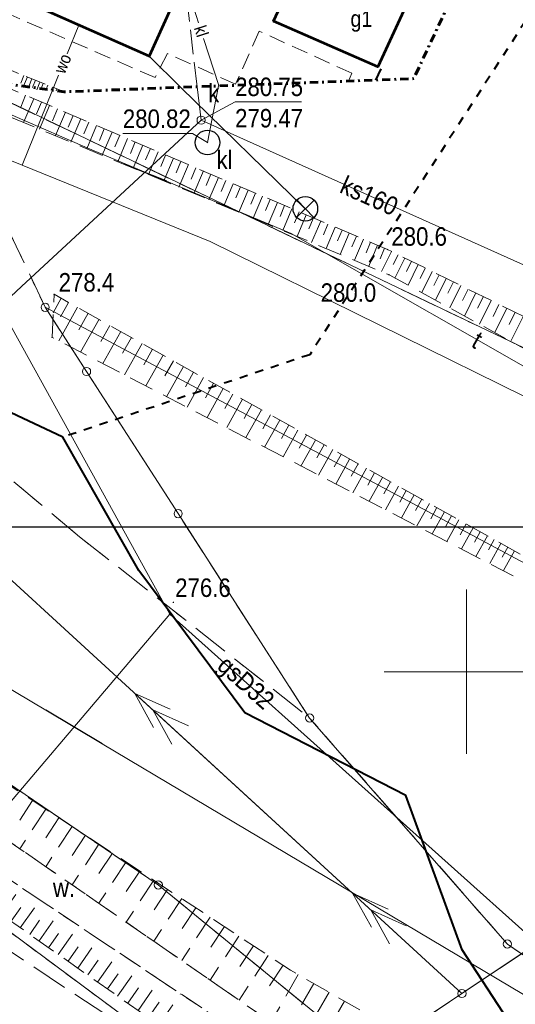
# Model space of a CAD drawing. Header units: metres. Extents: x 8377125 to 8377741, y 5529327 to 5529631.
# Tile 8 of 150: x 8377373 to 8377403, y 5529380 to 5529440. Entities that reach past the tile are written whole.
import ezdxf
from ezdxf.enums import TextEntityAlignment as Align

# ---------------------------------------------------------------- set-up
doc = ezdxf.new("R2010")
doc.units = ezdxf.units.M
doc.header["$MEASUREMENT"] = 0
for name, pattern in [('( Dashdot )', [1.001, 0.5, -0.25, 0.001, -0.25]), ('0.75_0.75', [1.5, 0.75, -0.75]), ('1.5_0.5', [2, 1.5, -0.5]), ('1.5_0.75', [2.25, 1.5, -0.75]), ('2.25_0.75', [3, 2.25, -0.75]), ('219-1000', [0]), ('BUBZ01-500', [1.75, 1.25, -0.5]), ('egkk-1000', [3, 2.25, -0.75]), ('egug-1000', [1.5, 0.75, -0.75]), ('KTCR02-500', [1.5, 1, -0.5]), ('suep_sn_1000', [0]), ('supp_500', [1, 0.5, -0.5])]:
    doc.linetypes.add(name, pattern=pattern)
doc.layers.get('0').update_dxf_attribs({"color": 2})
for name, color, linetype in [('!granica', 2, 'Continuous'), ('000 Inne (niezydentyfikowane)', 7, 'Continuous'), ('obudowa ochronna przewodu', 7, 'Continuous'), ('osadnik  szambo', 7, 'Continuous'), ('osadnik  szambo-Atr17', 7, 'Continuous'), ('rzędna-Atr3', 7, 'Continuous'), ('rów melioracyjny (poligon)', 7, 'Continuous'), ('rów melioracyjny (poligon)-Atr17', 7, 'Continuous'), ('studnia kanalizacyjna', 7, 'Continuous'), ('studnia kanalizacyjna-Atr17', 7, 'Continuous'), ('wylot kanału', 7, 'Continuous')]:
    doc.layers.add(name, color=color, linetype=linetype)
for name, color, linetype, lineweight in [('1 500 A2 Ramka', 2, 'Continuous', 0), ('1 500 A2 Ramka (Construction)', 2, 'Continuous', 0), ('202-punkt graniczny', 7, 'Continuous', 0), ('217-kontur klasyfikacyjny', 7, 'Continuous', 0), ('218-kontur użytku gruntowego', 7, 'Continuous', 0), ('219-działka ewidencyjna', 7, 'Continuous', 0), ('312-budynek ewidencyjny', 7, 'Continuous', 0), ('312-oznaczenie budynku ewidencyjnego-Atr117', 7, 'Continuous', 0), ('BUBZ01', 7, 'Continuous', 0), ('BUBZ01_1', 7, 'Continuous', 0), ('jezdnia', 7, 'Continuous', 0), ('KTCR02', 7, 'Continuous', 0), ('KTOK05_01', 7, 'Continuous', 0), ('pikieta naturalna', 7, 'Continuous', 0), ('pikieta naturalna-Atr2', 7, 'Continuous', 0), ('przewód elektroenergetyczny średniego napięcia', 7, 'Continuous', 0), ('przewód gazowy', 7, 'Continuous', 0), ('przewód gazowy-Atr1', 7, 'Continuous', 0), ('przewód kanalizacyjny', 7, 'Continuous', 0), ('przewód kanalizacyjny - ob. projektowany', 7, 'Continuous', 0), ('przewód kanalizacyjny-Atr1', 7, 'Continuous', 0), ('przewód telekomunikacyjny podziemny', 7, 'Continuous', 0), ('przewód telekomunikacyjny podziemny-Atr1', 7, 'Continuous', 0), ('przewód wodociągowy', 7, 'Continuous', 0), ('przewód wodociągowy-Atr1', 7, 'Continuous', 0), ('Punkt budynku', 7, 'Continuous', 0), ('rzędna', 7, 'Continuous', 0), ('rzędna-Atr2', 7, 'Continuous', 0), ('skarpa nieumocniona', 7, 'Continuous', 0), ('słup przewodów napowietrznych', 7, 'Continuous', 0), ('Wstawianie ramki sekcyjnej z opisem', 7, 'Continuous', 0), ('Zakres', 7, 'Continuous', 0)]:
    doc.layers.add(name, color=color, linetype=linetype, lineweight=lineweight)
doc.styles.get("Standard").update_dxf_attribs({"font": 'Working1250.shx', "width": 0.75})
doc.linetypes.add('KTOK05_01-500', pattern='A,3.75,[13,dgnlstyle-rozp_2015.shx,S=0.002777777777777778,R=0,X=0,Y=0],3.75', length=7.5)

# ---------------------------------------------------------------- blocks, each defined once
blk = doc.blocks.new('PUNKTBUD')
at = {"color": 0}
blk.add_circle((0, 0), 0.04500000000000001, dxfattribs=at)
blk = doc.blocks.new('*U23')
at = {"layer": '1 500 A2 Ramka (Construction)', "color": 2, "linetype": 'Continuous', "lineweight": 30}
blk.add_3dface([(-10.11719955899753, -20.54969160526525), (10.11721456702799, -20.54969160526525), (10.11721456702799, 9.148413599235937), (-10.11719955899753, 9.148413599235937)], dxfattribs=at)
blk = doc.blocks.new('PW01')
at = {"linetype": 'Continuous', "lineweight": 13}
h = blk.add_hatch(color=0, dxfattribs=at)
edge = h.paths.add_edge_path()
edge.add_arc((0, 0), 0.04500000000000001, 0, 360)
blk = doc.blocks.new('US15')
at = {"color": 0, "linetype": 'Continuous', "lineweight": 13}
blk.add_circle((0, 0), 0.25, dxfattribs=at)
blk = doc.blocks.new('SUKM')
at = {"color": 0, "linetype": 'Continuous'}
blk.add_circle((0, 0), 0.75, dxfattribs=at)
blk = doc.blocks.new('SUKE')
at = {"color": 0, "linetype": 'Continuous'}
for p, q in [((0, 0.75), (0, -0.75)), ((-0.75, 0), (0.75, 0))]:
    blk.add_line(p, q, dxfattribs=at)
blk.add_circle((-0.001, -0.001), 0.75, dxfattribs=at)
blk = doc.blocks.new('SUEP2')
at = {"color": 0, "linetype": 'Continuous'}
for p, q in [((7.54, 0), (5.29, 0.75)), ((9.04, 0), (6.79, 0.75)), ((25.54, 0), (23.29, 0.75)), ((27.04, 0), (24.79, 0.75)), ((0, 0), (9.04, 0)), ((7.54, 0), (5.29, -0.75)), ((9.04, 0), (6.79, -0.75)), ((9.04, 0), (27.04, 0)), ((25.54, 0), (23.29, -0.75)), ((27.04, 0), (24.79, -0.75))]:
    blk.add_line(p, q, dxfattribs=at)
blk = doc.blocks.new('202')
at = {"color": 0, "linetype": 'Continuous', "lineweight": 0}
blk.add_circle((0, 0), 0.25, dxfattribs=at)

msp = doc.modelspace()

# ---------------------------------------------------------------- linework, layer by layer
at = {"layer": '!granica', "color": 1, "linetype": 'supp_500', "lineweight": 40}
msp.add_lwpolyline([(8377411.56667145, 5529539.2317729), (8377413.733839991, 5529532.162613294), (8377417.124608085, 5529517.016561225), (8377419.905889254, 5529496.857272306), (8377419.441510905, 5529491.901760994), (8377419.908353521, 5529490.093241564), (8377419.395950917, 5529488.665834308), (8377419.469668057, 5529486.883749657), (8377417.466079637, 5529476.91730603), (8377411.837442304, 5529460.543495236), (8377405.771539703, 5529442.961168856), (8377390.459091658, 5529419.293599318), (8377375.40689533, 5529414.27323761)], dxfattribs=at)
at = {"layer": '!granica', "color": 1, "lineweight": 40}
msp.add_lwpolyline([(8377406.44771175, 5529376.49892046), (8377402.52568115, 5529378.79909637), (8377399.75376242, 5529383.06003136), (8377396.30672159, 5529392.46043193), (8377386.51198007, 5529397.49357659), (8377380.04418346, 5529406.15798337), (8377375.40689533, 5529414.27323761), (8377366.98655634, 5529418.2393393), (8377354.17299702, 5529426.41561049), (8377351.36621736, 5529428.06306812), (8377347.09503092, 5529427.08679693), (8377343.18994617, 5529425.5613732), (8377334.7696072, 5529435.56815286), (8377332.93909871, 5529437.52069523), (8377325.25096312, 5529447.64950879)], dxfattribs=at)
at = {"layer": '000 Inne (niezydentyfikowane)', "color": 7, "linetype": 'Continuous', "lineweight": 13}
for p, q in [((8377373.15, 5529435.09), (8377372.85, 5529434.36)), ((8377373.64, 5529434.88), (8377373.02, 5529433.43)), ((8377374.12, 5529434.67), (8377373.82, 5529433.95)), ((8377374.61, 5529434.47), (8377373.99, 5529433.03)), ((8377375.09, 5529434.26), (8377374.78, 5529433.54)), ((8377375.57, 5529434.06), (8377374.96, 5529432.63)), ((8377376.04, 5529433.86), (8377375.74, 5529433.14)), ((8377376.52, 5529433.65), (8377375.91, 5529432.23)), ((8377377, 5529433.45), (8377376.69, 5529432.74)), ((8377377.47, 5529433.25), (8377376.87, 5529431.83)), ((8377377.94, 5529433.05), (8377377.64, 5529432.34)), ((8377378.42, 5529432.85), (8377377.82, 5529431.44)), ((8377378.89, 5529432.65), (8377378.59, 5529431.94)), ((8377379.36, 5529432.45), (8377378.76, 5529431.04)), ((8377379.82, 5529432.25), (8377379.53, 5529431.55)), ((8377380.29, 5529432.05), (8377379.7, 5529430.65)), ((8377380.76, 5529431.85), (8377380.46, 5529431.15)), ((8377381.22, 5529431.65), (8377380.63, 5529430.26)), ((8377381.68, 5529431.45), (8377381.39, 5529430.76)), ((8377382.15, 5529431.26), (8377381.56, 5529429.88)), ((8377382.61, 5529431.06), (8377382.31, 5529430.37)), ((8377383.07, 5529430.87), (8377382.48, 5529429.49)), ((8377383.52, 5529430.67), (8377383.23, 5529429.99)), ((8377383.98, 5529430.48), (8377383.4, 5529429.11)), ((8377384.44, 5529430.28), (8377384.15, 5529429.6)), ((8377384.89, 5529430.09), (8377384.31, 5529428.73)), ((8377385.35, 5529429.9), (8377385.06, 5529429.22)), ((8377385.8, 5529429.7), (8377385.22, 5529428.35)), ((8377386.25, 5529429.51), (8377385.96, 5529428.84)), ((8377386.7, 5529429.32), (8377386.13, 5529427.98)), ((8377387.15, 5529429.13), (8377386.86, 5529428.46)), ((8377387.59, 5529428.94), (8377387.02, 5529427.6)), ((8377388.04, 5529428.75), (8377387.76, 5529428.08)), ((8377388.49, 5529428.56), (8377387.92, 5529427.23)), ((8377388.93, 5529428.37), (8377388.65, 5529427.71)), ((8377389.37, 5529428.18), (8377388.81, 5529426.86)), ((8377389.81, 5529427.99), (8377389.53, 5529427.33)), ((8377390.25, 5529427.81), (8377389.69, 5529426.49)), ((8377390.69, 5529427.62), (8377390.41, 5529426.96)), ((8377391.13, 5529427.43), (8377390.57, 5529426.12)), ((8377391.57, 5529427.25), (8377391.29, 5529426.59)), ((8377392, 5529427.06), (8377391.45, 5529425.76)), ((8377392.44, 5529426.88), (8377392.16, 5529426.23)), ((8377392.87, 5529426.69), (8377392.32, 5529425.4)), ((8377393.3, 5529426.51), (8377393.03, 5529425.86)), ((8377393.73, 5529426.32), (8377393.18, 5529425.04)), ((8377394.16, 5529426.14), (8377393.89, 5529425.5)), ((8377394.59, 5529425.96), (8377394.05, 5529424.68)), ((8377395.02, 5529425.78), (8377394.75, 5529425.14)), ((8377395.44, 5529425.58), (8377394.83, 5529424.35)), ((8377395.85, 5529425.38), (8377395.55, 5529424.78)), ((8377396.26, 5529425.18), (8377395.65, 5529423.96)), ((8377396.66, 5529424.98), (8377396.36, 5529424.36)), ((8377397.07, 5529424.78), (8377396.45, 5529423.52)), ((8377397.49, 5529424.57), (8377397.18, 5529423.94)), ((8377397.91, 5529424.37), (8377397.28, 5529423.08)), ((8377398.34, 5529424.16), (8377398.02, 5529423.5)), ((8377398.77, 5529423.94), (8377398.12, 5529422.62)), ((8377399.21, 5529423.73), (8377398.88, 5529423.05)), ((8377399.66, 5529423.51), (8377398.99, 5529422.14)), ((8377400.11, 5529423.28), (8377399.77, 5529422.59)), ((8377400.57, 5529423.06), (8377399.88, 5529421.65)), ((8377401.04, 5529422.83), (8377400.69, 5529422.12)), ((8377375.32, 5529422.73), (8377374.83, 5529421.85)), ((8377376.3, 5529422.18), (8377375.17, 5529420.14)), ((8377375.75, 5529422.48), (8377375.27, 5529421.61)), ((8377401.51, 5529422.6), (8377400.8, 5529421.15)), ((8377401.99, 5529422.36), (8377401.63, 5529421.63)), ((8377376.95, 5529421.82), (8377376.39, 5529420.81)), ((8377402.47, 5529422.12), (8377401.74, 5529420.64)), ((8377402.97, 5529421.88), (8377402.6, 5529421.13)), ((8377403.46, 5529421.63), (8377402.71, 5529420.11)), ((8377377.62, 5529421.45), (8377376.5, 5529419.45)), ((8377378.28, 5529421.08), (8377377.73, 5529420.09)), ((8377378.94, 5529420.71), (8377377.85, 5529418.75)), ((8377379.6, 5529420.34), (8377379.06, 5529419.38)), ((8377380.24, 5529419.98), (8377379.18, 5529418.07)), ((8377380.88, 5529419.63), (8377380.36, 5529418.68)), ((8377381.52, 5529419.27), (8377380.47, 5529417.4)), ((8377382.15, 5529418.92), (8377381.63, 5529418)), ((8377382.77, 5529418.58), (8377381.74, 5529416.74)), ((8377383.38, 5529418.24), (8377382.88, 5529417.33)), ((8377383.99, 5529417.9), (8377382.99, 5529416.1)), ((8377384.59, 5529417.56), (8377384.1, 5529416.67)), ((8377385.19, 5529417.23), (8377384.21, 5529415.47)), ((8377385.77, 5529416.9), (8377385.29, 5529416.03)), ((8377386.36, 5529416.58), (8377385.4, 5529414.86)), ((8377386.93, 5529416.26), (8377386.46, 5529415.41)), ((8377387.51, 5529415.94), (8377386.57, 5529414.25)), ((8377388.07, 5529415.63), (8377387.6, 5529414.79)), ((8377388.63, 5529415.32), (8377387.71, 5529413.66)), ((8377389.18, 5529415.01), (8377388.73, 5529414.19)), ((8377389.73, 5529414.7), (8377388.83, 5529413.08)), ((8377390.27, 5529414.4), (8377389.82, 5529413.6)), ((8377390.81, 5529414.1), (8377389.92, 5529412.52)), ((8377391.34, 5529413.81), (8377390.9, 5529413.02)), ((8377391.86, 5529413.52), (8377391, 5529411.96)), ((8377392.38, 5529413.23), (8377391.95, 5529412.46)), ((8377392.89, 5529412.94), (8377392.05, 5529411.42)), ((8377393.4, 5529412.66), (8377392.98, 5529411.91)), ((8377393.91, 5529412.38), (8377393.08, 5529410.89)), ((8377394.4, 5529412.1), (8377393.99, 5529411.36)), ((8377394.9, 5529411.83), (8377394.08, 5529410.37)), ((8377395.38, 5529411.56), (8377394.98, 5529410.83)), ((8377395.87, 5529411.29), (8377395.07, 5529409.86)), ((8377396.34, 5529411.02), (8377395.95, 5529410.31)), ((8377396.82, 5529410.76), (8377396.04, 5529409.36)), ((8377397.28, 5529410.5), (8377396.9, 5529409.81)), ((8377397.75, 5529410.24), (8377396.98, 5529408.87)), ((8377398.2, 5529409.99), (8377397.83, 5529409.31)), ((8377398.66, 5529409.73), (8377397.91, 5529408.39)), ((8377399.1, 5529409.48), (8377398.74, 5529408.82)), ((8377399.55, 5529409.24), (8377398.82, 5529407.93)), ((8377399.99, 5529408.99), (8377399.63, 5529408.34)), ((8377400.42, 5529408.75), (8377399.71, 5529407.47)), ((8377400.85, 5529408.51), (8377400.5, 5529407.88)), ((8377401.28, 5529408.27), (8377400.58, 5529407.02)), ((8377401.7, 5529408.04), (8377401.35, 5529407.42)), ((8377402.11, 5529407.81), (8377401.43, 5529406.58)), ((8377402.52, 5529407.58), (8377402.19, 5529406.97)), ((8377402.93, 5529407.35), (8377402.26, 5529406.15))]:
    msp.add_line(p, q, dxfattribs=at)
at = {"layer": '217-kontur klasyfikacyjny', "color": 3, "linetype": 'egkk-1000', "lineweight": 18, "flags": 128}
for points in [[(8377374.34, 5529422.18), (8377367.599379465, 5529436.370780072)], [(8377368.978322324, 5529436.183890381), (8377423.43, 5529410.2)], [(8377376.86, 5529418.27), (8377374.34, 5529422.18)], [(8377382.44, 5529409.62), (8377376.86, 5529418.27)], [(8377367.83, 5529415.4), (8377376.44, 5529408.21)], [(8377390.45, 5529397.18), (8377382.44, 5529409.62)], [(8377376.44, 5529408.21), (8377390.45, 5529397.18)], [(8377361.2, 5529400.59), (8377381.23, 5529387.02)], [(8377390.45, 5529397.18), (8377402.5, 5529383.42)], [(8377381.23, 5529387.02), (8377393.75, 5529376.8)], [(8377402.5, 5529383.42), (8377407.65, 5529379.89)]]:
    msp.add_lwpolyline(points, dxfattribs=at)
at = {"layer": '218-kontur użytku gruntowego', "color": 3, "linetype": 'egug-1000', "lineweight": 18, "flags": 128}
for points in [[(8377374.34, 5529422.18), (8377367.599379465, 5529436.370780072)], [(8377368.978322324, 5529436.183890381), (8377423.43, 5529410.2)], [(8377376.86, 5529418.27), (8377374.34, 5529422.18)], [(8377382.44, 5529409.62), (8377376.86, 5529418.27)], [(8377367.83, 5529415.4), (8377376.44, 5529408.21)], [(8377390.45, 5529397.18), (8377382.44, 5529409.62)], [(8377376.44, 5529408.21), (8377390.45, 5529397.18)], [(8377361.2, 5529400.59), (8377381.23, 5529387.02)], [(8377390.45, 5529397.18), (8377402.5, 5529383.42)], [(8377383.44, 5529375.82), (8377367.32, 5529387.77)], [(8377381.23, 5529387.02), (8377393.75, 5529376.8)], [(8377402.5, 5529383.42), (8377407.65, 5529379.89)]]:
    msp.add_lwpolyline(points, dxfattribs=at)
at = {"layer": '219-działka ewidencyjna', "color": 7, "linetype": '219-1000', "lineweight": 18, "flags": 128}
for points in [[(8377423.43, 5529410.2), (8377368.978322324, 5529436.183890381)], [(8377418.84, 5529398.44), (8377374.34, 5529422.18)], [(8377376.86, 5529418.27), (8377374.34, 5529422.18)], [(8377382.44, 5529409.62), (8377376.86, 5529418.27)], [(8377390.45, 5529397.18), (8377382.44, 5529409.62)], [(8377381.23, 5529387.02), (8377361.2, 5529400.59)], [(8377402.5, 5529383.42), (8377390.45, 5529397.18)], [(8377383.44, 5529375.82), (8377367.32, 5529387.77)], [(8377393.75, 5529376.8), (8377381.23, 5529387.02)], [(8377407.65, 5529379.89), (8377402.5, 5529383.42)]]:
    msp.add_lwpolyline(points, dxfattribs=at)
at = {"layer": '312-budynek ewidencyjny', "color": 7, "linetype": 'Continuous', "lineweight": 53, "flags": 128}
for points in [[(8377384.560000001, 5529446.06), (8377380.670000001, 5529437.46)], [(8377388.260000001, 5529439.59), (8377390.58, 5529444.63)], [(8377380.670000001, 5529437.46), (8377369.310000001, 5529442.49)], [(8377396.930000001, 5529441.86), (8377394.61, 5529436.82)], [(8377394.61, 5529436.82), (8377388.260000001, 5529439.59)]]:
    msp.add_lwpolyline(points, dxfattribs=at)
at = {"layer": 'BUBZ01', "color": 7, "linetype": 'BUBZ01-500', "lineweight": 13, "extrusion": (-0.1220378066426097, -0.1947006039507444, 0.9732412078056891), "elevation": -2098667.998901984, "flags": 128}
msp.add_lwpolyline([(4161605.79941153, 8889972.131517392), (4161607.08204018, 8889973.330459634), (4161612.957185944, 8889974.383201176)], dxfattribs=at)
at = {"layer": 'BUBZ01_1', "color": 7, "linetype": 'Continuous', "lineweight": 13}
for p, q in [((8377372.85378064, 5529435.814062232, 280.1929404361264), (8377373.046558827, 5529436.286757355, 280.3186544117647)), ((8377373.023573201, 5529435.635632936, 280.176802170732), (8377373.254529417, 5529436.201941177, 280.3277647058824)), ((8377373.337165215, 5529435.611547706, 280.212283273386), (8377373.531823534, 5529436.088852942, 280.339911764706)), ((8377373.559904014, 5529435.562943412, 280.2308074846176), (8377373.739794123, 5529436.004036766, 280.3490220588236)), ((8377373.820549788, 5529435.40903318, 280.2316261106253), (8377374.01708824, 5529435.890948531, 280.3611691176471)), ((8377374.096234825, 5529435.490253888, 280.2851796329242), (8377374.225058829, 5529435.806132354, 280.3702794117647)), ((8377374.402709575, 5529435.448717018, 280.3164101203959), (8377374.502352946, 5529435.693044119, 280.3824264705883)), ((8377374.709184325, 5529435.407180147, 280.3477551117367), (8377374.779647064, 5529435.579955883, 280.3945735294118)), ((8377375.015659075, 5529435.365643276, 280.3792127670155), (8377375.056941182, 5529435.466867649, 280.4067205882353)), ((8377375.322133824, 5529435.324106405, 280.4107812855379), (8377375.3342353, 5529435.353779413, 280.4188676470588))]:
    msp.add_line(p, q, dxfattribs=at)
at = {"layer": 'jezdnia', "color": 7, "linetype": '2.25_0.75', "lineweight": 18, "flags": 128}
msp.add_lwpolyline([(8377281.146, 5529485.414), (8377287.84, 5529474.21), (8377293.17, 5529465.59), (8377300.13, 5529453.65), (8377302.36, 5529450.7), (8377313.76, 5529432.26), (8377317.47, 5529428.58), (8377324.72, 5529419.77), (8377334.2, 5529410.46), (8377344.61, 5529401.57), (8377357.36, 5529393.01), (8377365.4, 5529387.49), (8377379.62, 5529378.07), (8377387.9, 5529373.05), (8377397.57, 5529367.7), (8377407.8, 5529362.76), (8377428.12, 5529355.03), (8377439.38, 5529351.86), (8377468.09, 5529347.18), (8377486.05, 5529344.84), (8377487.563, 5529344.566)], dxfattribs=at)
at = {"layer": 'KTCR02', "color": 7, "linetype": 'KTCR02-500', "lineweight": 13}
msp.add_polyline3d([(8377392.818917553, 5529435.950475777, 280.941684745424), (8377393.029, 5529436.427, 280.945), (8377387.381, 5529438.986, 280.709), (8377385.934, 5529435.767, 280.7200000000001), (8377381.787, 5529437.622000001, 280.73), (8377381.043251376, 5529436.158887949, 280.6979944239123), (8377368.674000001, 5529441.531000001, 280.385), (8377369.081, 5529442.42, 280.391)], dxfattribs=at)
at = {"layer": 'KTOK05_01', "color": 7, "linetype": 'KTOK05_01-500', "lineweight": 40}
msp.add_line((8377394.799000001, 5529436.694, 281.296), (8377394.473589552, 5529436.012623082, 281.2521361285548), dxfattribs=at)
at = {"layer": 'obudowa ochronna przewodu', "color": 7, "linetype": 'Continuous', "lineweight": 25, "flags": 128}
for points in [[(8377381.75, 5529429.85), (8377379.13, 5529430.89)], [(8377369.96, 5529420.71), (8377372.89, 5529423.45)], [(8377377.81, 5529395.61), (8377374.37, 5529397.66)]]:
    msp.add_lwpolyline(points, dxfattribs=at)
at = {"layer": 'przewód elektroenergetyczny średniego napięcia', "color": 1, "linetype": 'suep_sn_1000', "lineweight": 18, "flags": 128}
for points in [[(8377324.63, 5529449.25), (8377399.73, 5529380.41)], [(8377399.73, 5529380.41), (8377482.42, 5529435.54)], [(8377399.73, 5529380.41), (8377373.72, 5529363.02)]]:
    msp.add_lwpolyline(points, dxfattribs=at)
at = {"layer": 'przewód gazowy', "color": 40, "linetype": 'Continuous', "lineweight": 18}
msp.add_lwpolyline([(8377363.946289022, 5529436.865887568), (8377368.85, 5529427.14), (8377381.93, 5529403.5), (8377368.17, 5529387.31), (8377358.01, 5529376.53), (8377340.05, 5529368.4), (8377322.27, 5529364.42), (8377309.89, 5529364.81), (8377296.54, 5529365.5), (8377284.11, 5529366.36), (8377284.09, 5529354.43), (8377277.478, 5529354.194)], dxfattribs=at)
at = {"layer": 'przewód gazowy', "color": 40, "linetype": 'Continuous', "lineweight": 18, "flags": 128}
msp.add_lwpolyline([(8377381.93, 5529403.5), (8377408.05, 5529380.12), (8377423.6, 5529371.6), (8377439.84, 5529367.08)], dxfattribs=at)
at = {"layer": 'przewód kanalizacyjny', "color": 34, "linetype": 'Continuous', "lineweight": 18, "flags": 128}
for points in [[(8377488.207, 5529355.183), (8377476.75, 5529357), (8377449.33, 5529362.14), (8377419.53, 5529370.81), (8377377.81, 5529395.61), (8377374.37, 5529397.66), (8377356.52, 5529408.27), (8377328.08, 5529441.98), (8377308.64, 5529469.19), (8377307.85, 5529471.19), (8377306.2, 5529475.39), (8377297.63, 5529497.2), (8377294.8, 5529503.81), (8377290.74, 5529507.88), (8377282.018, 5529516.632)], [(8377390.19, 5529428.18), (8377382.611842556, 5529435.567111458)], [(8377384.23, 5529432.21), (8377384.904754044, 5529435.653230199)], [(8377356.52, 5529408.27), (8377369.96, 5529420.71), (8377372.89, 5529423.45), (8377383.84, 5529433.57), (8377404.48, 5529424.31)]]:
    msp.add_lwpolyline(points, dxfattribs=at)
at = {"layer": 'przewód kanalizacyjny', "color": 34, "linetype": 'Continuous', "lineweight": 13, "flags": 128}
for points in [[(8377383.689775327, 5529439.486633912), (8377382.82, 5529442.2)], [(8377384.904754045, 5529435.653230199), (8377384.91, 5529435.680000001), (8377383.993061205, 5529438.540498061)], [(8377382.611842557, 5529435.567111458), (8377380.670000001, 5529437.46)]]:
    msp.add_lwpolyline(points, dxfattribs=at)
at = {"layer": 'przewód kanalizacyjny - ob. projektowany', "color": 34, "linetype": '1.5_0.5', "lineweight": 13, "flags": 128}
msp.add_lwpolyline([(8377383.600125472, 5529435.604230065), (8377382.82, 5529442.220000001)], dxfattribs=at)
at = {"layer": 'przewód kanalizacyjny - ob. projektowany', "color": 34, "linetype": '2.25_0.75', "lineweight": 18, "flags": 128}
msp.add_lwpolyline([(8377383.84, 5529433.57), (8377383.600125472, 5529435.604230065)], dxfattribs=at)
at = {"layer": 'przewód telekomunikacyjny podziemny', "color": 30, "linetype": 'Continuous', "lineweight": 18, "flags": 128}
msp.add_lwpolyline([(8377423.32, 5529407.28), (8377389.33, 5529426.68), (8377376.94, 5529431.87), (8377368.35, 5529435.61), (8377366.65, 5529435.72), (8377363.39, 5529435.75), (8377359.719805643, 5529437.43870766)], dxfattribs=at)
at = {"layer": 'przewód wodociągowy', "color": 5, "linetype": 'Continuous', "lineweight": 13, "flags": 128}
for points in [[(8377375.668995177, 5529437.602066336), (8377376.380000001, 5529439.36)], [(8377374.777517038, 5529435.397918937), (8377375.143706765, 5529436.303309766)]]:
    msp.add_lwpolyline(points, dxfattribs=at)
at = {"layer": 'przewód wodociągowy', "color": 5, "linetype": 'Continuous', "lineweight": 18, "flags": 128}
for points in [[(8377278.943, 5529406.588), (8377290.45, 5529410.6), (8377304.88, 5529418.07), (8377337.66, 5529436.72), (8377346.31, 5529438.04), (8377354.94, 5529437.23), (8377360.79, 5529435.74), (8377372.93, 5529430.83), (8377384.4, 5529426.19), (8377404.99, 5529416.04), (8377418.72, 5529408.97), (8377427.55, 5529403.33), (8377434.34, 5529399.2), (8377442.87, 5529395.8), (8377454.68, 5529392.68), (8377467.02, 5529390.35), (8377480.32, 5529388.96), (8377488.46, 5529388.49), (8377490.214, 5529388.275)], [(8377372.93, 5529430.83), (8377374.777517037, 5529435.397918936)]]:
    msp.add_lwpolyline(points, dxfattribs=at)
at = {"layer": 'rzędna-Atr2', "color": 7, "flags": 128}
for points in [[(8377383.84, 5529433.57), (8377385.91, 5529434.69), (8377389.948, 5529434.69)], [(8377384.23, 5529432.21), (8377383.32, 5529432.75), (8377379.071, 5529432.75)]]:
    msp.add_lwpolyline(points, dxfattribs=at)
at = {"layer": 'rów melioracyjny (poligon)', "color": 7, "linetype": '0.75_0.75', "lineweight": 18, "flags": 128}
msp.add_lwpolyline([(8377300.17, 5529469.6), (8377306.25, 5529456.14), (8377315.54, 5529440.63), (8377329.48, 5529421.72), (8377336.72, 5529414.78), (8377347.68, 5529406.53), (8377387.53, 5529379.06), (8377399.45, 5529372.53), (8377399.78, 5529372.34), (8377398.9, 5529370.79), (8377386.45, 5529377.82), (8377347.32, 5529403.91), (8377335.46, 5529412.81), (8377328.06, 5529420.39), (8377313.88, 5529440.34), (8377304.94, 5529455.15), (8377297.85, 5529468.92)], close=True, dxfattribs=at)
at = {"layer": 'skarpa nieumocniona', "color": 7, "linetype": '1.5_0.75', "lineweight": 18, "flags": 128}
for points in [[(8377301.96, 5529470.13), (8377308.38, 5529457.48), (8377316.87, 5529441.87), (8377330.36, 5529423.18), (8377337.9, 5529416.06), (8377349.31, 5529408.1), (8377389.29, 5529381.83), (8377401.27, 5529374.98), (8377399.78, 5529372.34), (8377399.45, 5529372.53), (8377387.53, 5529379.06), (8377347.68, 5529406.53), (8377336.72, 5529414.78), (8377329.48, 5529421.72), (8377315.54, 5529440.63), (8377306.25, 5529456.14), (8377300.17, 5529469.6)], [(8377397.81, 5529368.85), (8377384.92, 5529375.93), (8377346.62, 5529402.79), (8377334.58, 5529411.64), (8377326.73, 5529419.36), (8377311.96, 5529439.27), (8377303.01, 5529454.01), (8377296.22, 5529468.44), (8377297.85, 5529468.92), (8377304.94, 5529455.15), (8377313.88, 5529440.34), (8377328.06, 5529420.39), (8377335.46, 5529412.81), (8377347.32, 5529403.91), (8377386.45, 5529377.82), (8377398.9, 5529370.79)], [(8377406.08, 5529405.6), (8377425.06, 5529394.82), (8377434.82, 5529390.25), (8377453.21, 5529385.07), (8377477.6, 5529381.81), (8377489.8, 5529381.51), (8377489.7, 5529379.8), (8377476.52, 5529380.68), (8377452.9, 5529383.96), (8377434.64, 5529388.99), (8377424.4, 5529393.58), (8377405.41, 5529404.52), (8377374.76, 5529420.35), (8377374.88, 5529422.97)]]:
    msp.add_lwpolyline(points, close=True, dxfattribs=at)
for points in [[(8377371.321641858, 5529435.866297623), (8377395.2, 5529425.7), (8377407.07, 5529419.86), (8377423.88, 5529409.83), (8377442.3, 5529399.69), (8377464.92, 5529394.31), (8377490.47, 5529392.55), (8377490.36, 5529390.74), (8377480.08, 5529391.09), (8377457.1, 5529393.98), (8377440.13, 5529399), (8377426.64, 5529405.48), (8377411.89, 5529415.1), (8377395.29, 5529424.16), (8377368.46, 5529435.33), (8377368.392972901, 5529436.263223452)], [(8377373.57, 5529392.16), (8377372.79, 5529390.96)], [(8377374.37, 5529391.63), (8377372.79, 5529389.22)], [(8377375.17, 5529391.11), (8377374.37, 5529389.89)], [(8377375.98, 5529390.58), (8377374.37, 5529388.13)], [(8377376.79, 5529390.04), (8377375.98, 5529388.81)], [(8377377.61, 5529389.5), (8377375.98, 5529387.02)], [(8377378.44, 5529388.96), (8377377.61, 5529387.71)], [(8377379.27, 5529388.42), (8377377.61, 5529385.9)], [(8377380.11, 5529387.86), (8377379.27, 5529386.6)], [(8377371.69, 5529385.21), (8377372.87, 5529386.88)], [(8377380.95, 5529387.31), (8377379.27, 5529384.75)], [(8377381.8, 5529386.75), (8377380.95, 5529385.46)], [(8377372.26, 5529384.81), (8377372.85, 5529385.65)], [(8377372.82, 5529384.41), (8377374.02, 5529386.11)], [(8377382.66, 5529386.19), (8377380.95, 5529383.6)], [(8377383.52, 5529385.62), (8377382.66, 5529384.32)], [(8377373.97, 5529383.61), (8377375.18, 5529385.33)], [(8377384.39, 5529385.05), (8377382.66, 5529382.42)], [(8377373.4, 5529384.01), (8377374, 5529384.87)], [(8377375.14, 5529382.79), (8377376.37, 5529384.54)], [(8377385.26, 5529384.48), (8377384.39, 5529383.15)], [(8377374.55, 5529383.2), (8377375.16, 5529384.07)], [(8377386.14, 5529383.9), (8377384.39, 5529381.23)], [(8377375.73, 5529382.37), (8377376.35, 5529383.26)], [(8377376.33, 5529381.96), (8377377.57, 5529383.74)], [(8377387.03, 5529383.31), (8377386.15, 5529381.97)], [(8377377.53, 5529381.11), (8377378.8, 5529382.92)], [(8377387.93, 5529382.73), (8377386.15, 5529380.01)], [(8377376.93, 5529381.54), (8377377.56, 5529382.43)], [(8377378.75, 5529380.25), (8377380.04, 5529382.09)], [(8377388.83, 5529382.13), (8377387.93, 5529380.77)], [(8377378.14, 5529380.69), (8377378.78, 5529381.6)], [(8377389.75, 5529381.56), (8377388.13, 5529378.73)], [(8377380, 5529379.38), (8377381.31, 5529381.25)], [(8377390.7, 5529381.02), (8377389.89, 5529379.62)], [(8377379.37, 5529379.82), (8377380.02, 5529380.75)], [(8377381.26, 5529378.5), (8377382.59, 5529380.39)], [(8377391.64, 5529380.49), (8377390.04, 5529377.69)], [(8377380.63, 5529378.94), (8377381.29, 5529379.88)], [(8377392.58, 5529379.95), (8377391.78, 5529378.56)]]:
    msp.add_lwpolyline(points, dxfattribs=at)
at = {"layer": 'Wstawianie ramki sekcyjnej z opisem', "color": 7, "linetype": 'Continuous', "lineweight": 13, "flags": 128}
for points in [[(8377400, 5529395), (8377400, 5529405)], [(8377395, 5529400), (8377405, 5529400)]]:
    msp.add_lwpolyline(points, dxfattribs=at)
at = {"layer": 'Zakres', "color": 6, "linetype": '( Dashdot )', "lineweight": 30, "flags": 128}
msp.add_lwpolyline([(8377414.4, 5529558.8), (8377394.300000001, 5529564.5), (8377346.87, 5529583.91), (8377326.07, 5529562.66), (8377310.46, 5529538.560000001), (8377343.66, 5529517.57), (8377333.090000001, 5529491.890000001), (8377329.300000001, 5529460.2), (8377330.800000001, 5529443.4), (8377348.2, 5529439), (8377375.5, 5529435.3), (8377396.800000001, 5529436.100000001), (8377403.2, 5529449.8), (8377410.9, 5529467.2), (8377414.600000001, 5529472.3), (8377421.300000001, 5529475), (8377476.800000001, 5529477.8), (8377486.800000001, 5529489.100000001), (8377494.300000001, 5529516.600000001), (8377447.04, 5529546.180000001), (8377414.4, 5529558.8)], close=True, dxfattribs=at)
at = {"layer": 'Zakres', "color": 6, "linetype": '( Dashdot )', "lineweight": 60, "flags": 128}
msp.add_lwpolyline([(8377414.4, 5529558.8), (8377394.300000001, 5529564.5), (8377346.87, 5529583.91), (8377326.07, 5529562.66), (8377310.46, 5529538.560000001), (8377343.66, 5529517.57), (8377333.090000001, 5529491.890000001), (8377329.300000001, 5529460.2), (8377330.800000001, 5529443.4), (8377348.2, 5529439), (8377375.5, 5529435.3), (8377396.800000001, 5529436.100000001), (8377403.2, 5529449.8), (8377410.9, 5529467.2), (8377414.600000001, 5529472.3), (8377421.300000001, 5529475), (8377476.800000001, 5529477.8), (8377486.800000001, 5529489.100000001), (8377494.300000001, 5529516.600000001), (8377447.04, 5529546.180000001), (8377414.4, 5529558.8)], close=True, dxfattribs=at)

# ---------------------------------------------------------------- block references
at = {"layer": '1 500 A2 Ramka', "color": 2, "linetype": 'Continuous', "lineweight": 30, "xscale": 10, "yscale": 10, "zscale": 10, "rotation": 90}
msp.add_blockref('*U23', (8377301.831868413, 5529509.981696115), dxfattribs=at)
at = {"layer": '202-punkt graniczny', "color": 7, "linetype": 'Continuous', "lineweight": 18}
for p in [(8377374.34, 5529422.18), (8377376.86, 5529418.27), (8377382.44, 5529409.62), (8377390.45, 5529397.18), (8377381.23, 5529387.02), (8377402.5, 5529383.42)]:
    msp.add_blockref('202', p, dxfattribs=at)
at = {"layer": 'osadnik  szambo', "color": 34, "linetype": 'Continuous', "lineweight": 18}
msp.add_blockref('SUKM', (8377384.23, 5529432.21), dxfattribs=at)
at = {"layer": 'pikieta naturalna', "color": 7, "linetype": 'Continuous', "lineweight": 13}
for p in [(8377395.2, 5529425.7), (8377395.29, 5529424.16), (8377374.88, 5529422.97), (8377374.76, 5529420.35), (8377382.15, 5529404.22)]:
    msp.add_blockref('PW01', p, dxfattribs=at)
at = {"layer": 'przewód elektroenergetyczny średniego napięcia', "color": 1, "linetype": 'Continuous', "lineweight": 18}
for rotation in [137.49, 33.69199999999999, 213.766]:
    msp.add_blockref('SUEP2', (8377399.73, 5529380.41), dxfattribs=dict(at, rotation=rotation))
at = {"layer": 'Punkt budynku', "color": 5, "linetype": 'Continuous', "lineweight": 13}
for p in [(8377388.260000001, 5529439.59), (8377380.670000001, 5529437.46), (8377394.61, 5529436.82)]:
    msp.add_blockref('PUNKTBUD', p, dxfattribs=at)
at = {"layer": 'rzędna', "color": 34, "linetype": 'Continuous', "lineweight": 18}
for p in [(8377383.84, 5529433.57), (8377384.23, 5529432.21)]:
    msp.add_blockref('PW01', p, dxfattribs=at)
at = {"layer": 'studnia kanalizacyjna', "color": 34, "linetype": 'Continuous', "lineweight": 18}
msp.add_blockref('US15', (8377383.84, 5529433.57), dxfattribs=at)
at = {"layer": 'słup przewodów napowietrznych', "color": 7, "linetype": 'Continuous', "lineweight": 18}
msp.add_blockref('US15', (8377399.73, 5529380.41), dxfattribs=at)
at = {"layer": 'wylot kanału', "color": 34, "linetype": 'Continuous', "lineweight": 18, "rotation": 134.606}
msp.add_blockref('SUKE', (8377390.19, 5529428.18), dxfattribs=at)

# ---------------------------------------------------------------- texts
at = {"layer": '312-oznaczenie budynku ewidencyjnego-Atr117', "color": 7, "width": 0.9}
msp.add_text('g1', height=1, dxfattribs=at).set_placement((8377392.94, 5529439.25))
at = {"layer": 'osadnik  szambo-Atr17', "color": 34, "width": 0.8999999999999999}
msp.add_text('kl', height=1.125, dxfattribs=at).set_placement((8377384.78, 5529431.72), align=Align.TOP_LEFT)
at = {"layer": 'pikieta naturalna-Atr2', "color": 7, "width": 0.8999999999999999}
for s, p in [('280.6', (8377395.43, 5529425.93)), ('278.4', (8377375.16, 5529423.14)), ('276.6', (8377382.26, 5529404.55))]:
    msp.add_text(s, height=1.125, dxfattribs=at).set_placement(p)
msp.add_text('280.0', height=1.125, dxfattribs=at).set_placement((8377394.51, 5529423.64), align=Align.TOP_RIGHT)
at = {"layer": 'przewód gazowy-Atr1', "color": 40, "width": 0.8999999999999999}
msp.add_text('gsD32', height=1.125, rotation=318.1680000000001, dxfattribs=at).set_placement((8377385.12, 5529400.65), align=Align.MIDDLE_LEFT)
at = {"layer": 'przewód kanalizacyjny-Atr1', "color": 34}
for s, height, rotation, width, p in [('kl', 0.75, 287.773, 0.9, (8377383.75, 5529439.3)), ('ks160', 1.125, 335.8369999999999, 0.8999999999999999, (8377392.44, 5529429.71))]:
    msp.add_text(s, height=height, rotation=rotation, dxfattribs=dict(at, width=width)).set_placement(p, align=Align.MIDDLE_LEFT)
at = {"layer": 'przewód telekomunikacyjny podziemny-Atr1', "color": 30, "width": 0.8999999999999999}
msp.add_text('t', height=1.125, rotation=330.284, dxfattribs=at).set_placement((8377400.51, 5529420.3), align=Align.MIDDLE_LEFT)
at = {"layer": 'przewód wodociągowy-Atr1', "color": 5, "lineweight": 13, "insert": (8377375.183615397, 5529436.476241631), "char_height": 0.75, "attachment_point": 4, "rotation": 67.97900000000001, "line_spacing_factor": 0.6}
msp.add_mtext('\\H1x;\\W0.9;wo', dxfattribs=at)
at = {"layer": 'rzędna-Atr2', "color": 34, "width": 0.8999999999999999}
for s, p in [('280.75', (8377385.91, 5529434.701)), ('280.82', (8377379.071, 5529432.761))]:
    msp.add_text(s, height=1.125, dxfattribs=at).set_placement(p, align=Align.BOTTOM_LEFT)
at = {"layer": 'rzędna-Atr3', "color": 34, "width": 0.8999999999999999}
msp.add_text('279.47', height=1.125, dxfattribs=at).set_placement((8377385.91, 5529432.789), align=Align.BOTTOM_LEFT)
at = {"layer": 'rów melioracyjny (poligon)-Atr17', "color": 7, "width": 0.8999999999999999}
msp.add_text('w.', height=1.125, dxfattribs=at).set_placement((8377374.81, 5529386.29))
at = {"layer": 'studnia kanalizacyjna-Atr17', "color": 34, "width": 0.8999999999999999}
msp.add_text('k', height=1.125, dxfattribs=at).set_placement((8377384.27, 5529434.65))

doc.saveas('drawing.dxf')
